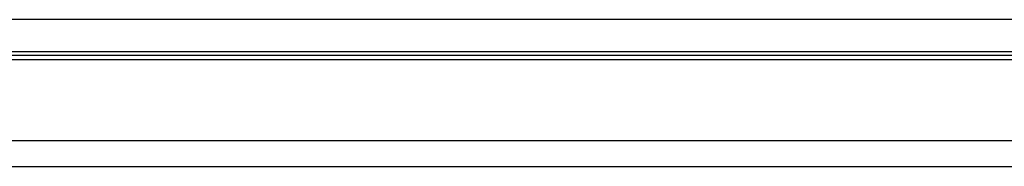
# Model space of a CAD drawing. Header units: millimetres. Extents: x 61 to 553, y 151 to 324.
# Tile 4 of 49: x 388 to 464, y 176 to 188. Entities that reach past the tile are written whole.
import ezdxf

# ---------------------------------------------------------------- set-up
doc = ezdxf.new("R2010")
doc.units = ezdxf.units.MM
doc.header["$LTSCALE"] = 0.15
doc.layers.add('2', color=7, linetype='CONTINUOUS', true_color=0xffffff)
doc.layers.add('OUT', color=3, linetype='CONTINUOUS')

msp = doc.modelspace()

# ---------------------------------------------------------------- linework, layer by layer
at = {"layer": '2', "color": 0, "linetype": 'Continuous'}
for p, q in [((296.244, 185.084), (542.503, 185.084)), ((296.465, 184.73), (542.503, 184.73)), ((298.106, 178.437), (542.503, 178.437)), ((242.503, 176.437), (542.503, 176.437))]:
    msp.add_line(p, q, dxfattribs=at)
at = {"layer": 'OUT', "color": 0}
for p, q in [((487.503, 187.837), (347.503, 187.837)), ((487.503, 185.337), (347.503, 185.337))]:
    msp.add_line(p, q, dxfattribs=at)

doc.saveas('drawing.dxf')
